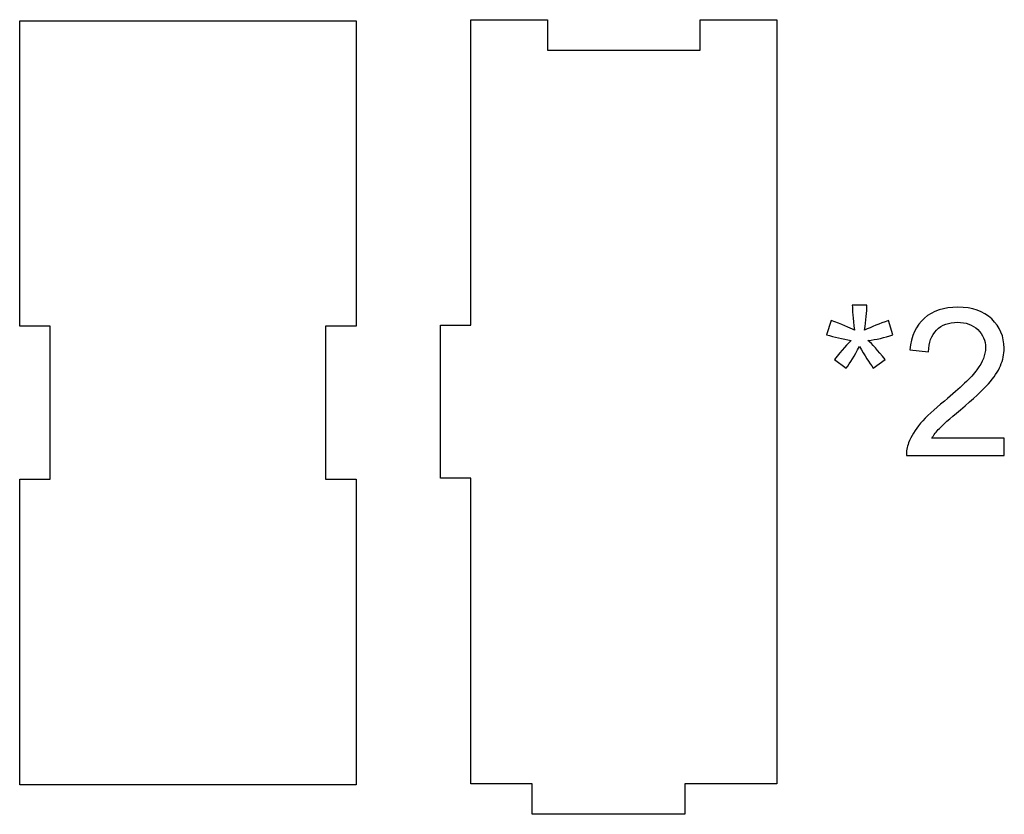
# Model space of a CAD drawing. Header units: millimetres. Extents: x -1146 to 1019, y -763 to 979.
# Tile 76 of 143: x 561 to 624, y -373 to -323. Entities that reach past the tile are written whole.
import ezdxf

# ---------------------------------------------------------------- set-up
doc = ezdxf.new("R2010")
doc.units = ezdxf.units.MM
doc.header["$MEASUREMENT"] = 0
doc.layers.add('Layer 1', color=7, linetype='Continuous')

msp = doc.modelspace()

# ---------------------------------------------------------------- linework, layer by layer
at = {"layer": 'Layer 1', "lineweight": 25}
for points, knots in [([(582.4718, -342.4228), (582.4718, -342.4228), (582.4718, -323.0449), (582.4718, -323.0449), (582.4718, -323.0449), (582.4718, -323.0449), (561.156, -323.0449), (561.156, -323.0449), (561.156, -323.0449), (561.156, -323.0449), (561.156, -342.4228), (561.156, -342.4228), (561.156, -342.4228), (561.156, -342.4228), (563.0938, -342.4228), (563.0938, -342.4228), (563.0938, -342.4228), (563.0938, -342.4228), (563.0938, -352.1118), (563.0938, -352.1118), (563.0938, -352.1118), (563.0938, -352.1118), (561.156, -352.1118), (561.156, -352.1118), (561.156, -352.1118), (561.156, -352.1118), (561.156, -371.4899), (561.156, -371.4899), (561.156, -371.4899), (561.156, -371.4899), (582.4718, -371.4899), (582.4718, -371.4899), (582.4718, -371.4899), (582.4718, -371.4899), (582.4718, -352.1118), (582.4718, -352.1118), (582.4718, -352.1118), (582.4718, -352.1118), (580.534, -352.1118), (580.534, -352.1118), (580.534, -352.1118), (580.534, -352.1118), (580.534, -342.4228), (580.534, -342.4228), (580.534, -342.4228), (580.534, -342.4228), (582.4718, -342.4228), (582.4718, -342.4228)], [0, 0, 0, 0, 0.0769231, 0.0769231, 0.0769231, 0.0769231, 0.1538462, 0.1538462, 0.1538462, 0.1538462, 0.2307692, 0.2307692, 0.2307692, 0.2307692, 0.3076923, 0.3076923, 0.3076923, 0.3076923, 0.3846154, 0.3846154, 0.3846154, 0.3846154, 0.4615385, 0.4615385, 0.4615385, 0.4615385, 0.5384615, 0.5384615, 0.5384615, 0.5384615, 0.6153846, 0.6153846, 0.6153846, 0.6153846, 0.6923077, 0.6923077, 0.6923077, 0.6923077, 0.7692308, 0.7692308, 0.7692308, 0.7692308, 0.8461538, 0.8461538, 0.8461538, 0.8461538, 1, 1, 1, 1]), ([(609.132, -322.9825), (609.132, -322.9825), (604.2875, -322.9825), (604.2875, -322.9825), (604.2875, -322.9825), (604.2875, -322.9825), (604.2875, -324.9203), (604.2875, -324.9203), (604.2875, -324.9203), (604.2875, -324.9203), (594.5985, -324.9203), (594.5985, -324.9203), (594.5985, -324.9203), (594.5985, -324.9203), (594.5985, -322.9825), (594.5985, -322.9825), (594.5985, -322.9825), (594.5985, -322.9825), (589.754, -322.9825), (589.754, -322.9825), (589.754, -322.9825), (589.754, -322.9825), (589.754, -342.3605), (589.754, -342.3605), (589.754, -342.3605), (589.754, -342.3605), (587.8162, -342.3605), (587.8162, -342.3605), (587.8162, -342.3605), (587.8162, -342.3605), (587.8162, -352.0494), (587.8162, -352.0494), (587.8162, -352.0494), (587.8162, -352.0494), (589.754, -352.0494), (589.754, -352.0494), (589.754, -352.0494), (589.754, -352.0494), (589.754, -371.4274), (589.754, -371.4274), (589.754, -371.4274), (589.754, -371.4274), (593.6296, -371.4274), (593.6296, -371.4274), (593.6296, -371.4274), (593.6296, -371.4274), (593.6296, -373.3653), (593.6296, -373.3653), (593.6296, -373.3653), (593.6296, -373.3653), (603.3186, -373.3653), (603.3186, -373.3653), (603.3186, -373.3653), (603.3186, -373.3653), (603.3186, -371.4274), (603.3186, -371.4274), (603.3186, -371.4274), (603.3186, -371.4274), (609.132, -371.4274), (609.132, -371.4274), (609.132, -371.4274), (609.132, -371.4274), (609.132, -322.9825), (609.132, -322.9825)], [0, 0, 0, 0, 0.0588235, 0.0588235, 0.0588235, 0.0588235, 0.1176471, 0.1176471, 0.1176471, 0.1176471, 0.1764706, 0.1764706, 0.1764706, 0.1764706, 0.2352941, 0.2352941, 0.2352941, 0.2352941, 0.2941176, 0.2941176, 0.2941176, 0.2941176, 0.3529412, 0.3529412, 0.3529412, 0.3529412, 0.4117647, 0.4117647, 0.4117647, 0.4117647, 0.4705882, 0.4705882, 0.4705882, 0.4705882, 0.5294118, 0.5294118, 0.5294118, 0.5294118, 0.5882353, 0.5882353, 0.5882353, 0.5882353, 0.6470588, 0.6470588, 0.6470588, 0.6470588, 0.7058824, 0.7058824, 0.7058824, 0.7058824, 0.7647059, 0.7647059, 0.7647059, 0.7647059, 0.8235294, 0.8235294, 0.8235294, 0.8235294, 0.8823529, 0.8823529, 0.8823529, 0.8823529, 1, 1, 1, 1])]:
    msp.add_open_spline(points, degree=3, knots=knots, dxfattribs=at)
at = {"layer": 'Layer 1', "color": 250}
for points, knots in [([(612.2899, -342.9645), (612.2899, -342.9645), (612.5822, -342.0617), (612.5822, -342.0617), (612.5822, -342.0617), (613.2582, -342.2994), (613.7467, -342.5044), (614.0542, -342.6788), (614.0542, -342.6788), (613.9735, -341.9112), (613.9299, -341.3813), (613.9255, -341.0934), (613.9255, -341.0934), (613.9255, -341.0934), (614.8546, -341.0934), (614.8546, -341.0934), (614.8546, -341.0934), (614.8415, -341.5143), (614.7935, -342.0399), (614.7063, -342.6723), (614.7063, -342.6723), (615.1446, -342.452), (615.6462, -342.247), (616.211, -342.0617), (616.211, -342.0617), (616.211, -342.0617), (616.5033, -342.9645), (616.5033, -342.9645), (616.5033, -342.9645), (615.9646, -343.1434), (615.4369, -343.2633), (614.9178, -343.3222), (614.9178, -343.3222), (615.1773, -343.5468), (615.5415, -343.9503), (616.0126, -344.5282), (616.0126, -344.5282), (616.0126, -344.5282), (615.2493, -345.0712), (615.2493, -345.0712), (615.2493, -345.0712), (615.0029, -344.7354), (614.7106, -344.2774), (614.3748, -343.6995), (614.3748, -343.6995), (614.0586, -344.2992), (613.7816, -344.7572), (613.5439, -345.0712), (613.5439, -345.0712), (613.5439, -345.0712), (612.7937, -344.5282), (612.7937, -344.5282), (612.7937, -344.5282), (613.2844, -343.9197), (613.6377, -343.5185), (613.8492, -343.3222), (613.8492, -343.3222), (613.3018, -343.2153), (612.7828, -343.0954), (612.2899, -342.9645)], [0, 0, 0, 0, 0.0625, 0.0625, 0.0625, 0.0625, 0.125, 0.125, 0.125, 0.125, 0.1875, 0.1875, 0.1875, 0.1875, 0.25, 0.25, 0.25, 0.25, 0.3125, 0.3125, 0.3125, 0.3125, 0.375, 0.375, 0.375, 0.375, 0.4375, 0.4375, 0.4375, 0.4375, 0.5, 0.5, 0.5, 0.5, 0.5625, 0.5625, 0.5625, 0.5625, 0.625, 0.625, 0.625, 0.625, 0.6875, 0.6875, 0.6875, 0.6875, 0.75, 0.75, 0.75, 0.75, 0.8125, 0.8125, 0.8125, 0.8125, 0.875, 0.875, 0.875, 0.875, 1, 1, 1, 1]), ([(623.5582, -349.5201), (623.5582, -349.5201), (623.5582, -350.6192), (623.5582, -350.6192), (623.5582, -350.6192), (623.5582, -350.6192), (617.356, -350.6192), (617.356, -350.6192), (617.356, -350.6192), (617.3472, -350.3422), (617.393, -350.0762), (617.4912, -349.8188), (617.4912, -349.8188), (617.6504, -349.3979), (617.9055, -348.9814), (618.2566, -348.5736), (618.2566, -348.5736), (618.6078, -348.1658), (619.1093, -347.6947), (619.7614, -347.1604), (619.7614, -347.1604), (620.7755, -346.3252), (621.4646, -345.6644), (621.8245, -345.1759), (621.8245, -345.1759), (622.1865, -344.6874), (622.3675, -344.225), (622.3675, -343.7889), (622.3675, -343.7889), (622.3675, -343.3331), (622.2039, -342.9493), (621.8768, -342.6352), (621.8768, -342.6352), (621.5497, -342.3234), (621.1222, -342.1664), (620.5967, -342.1664), (620.5967, -342.1664), (620.0405, -342.1664), (619.5957, -342.3321), (619.262, -342.6636), (619.262, -342.6636), (618.9283, -342.9929), (618.7604, -343.4509), (618.756, -344.0375), (618.756, -344.0375), (618.756, -344.0375), (617.5784, -343.9197), (617.5784, -343.9197), (617.5784, -343.9197), (617.6591, -343.0387), (617.9644, -342.367), (618.4922, -341.9047), (618.4922, -341.9047), (619.0221, -341.4423), (619.7309, -341.2112), (620.6228, -341.2112), (620.6228, -341.2112), (621.5213, -341.2112), (622.2344, -341.4598), (622.7578, -341.9592), (622.7578, -341.9592), (623.2834, -342.4586), (623.5451, -343.0779), (623.5451, -343.8151), (623.5451, -343.8151), (623.5451, -344.1902), (623.4688, -344.5587), (623.314, -344.9207), (623.314, -344.9207), (623.1613, -345.2849), (622.9061, -345.6666), (622.5507, -346.0678), (622.5507, -346.0678), (622.193, -346.4669), (621.602, -347.0187), (620.7777, -347.7165), (620.7777, -347.7165), (620.0863, -348.2966), (619.6415, -348.6892), (619.4452, -348.8964), (619.4452, -348.8964), (619.2489, -349.1035), (619.0875, -349.3107), (618.9589, -349.5201), (618.9589, -349.5201), (618.9589, -349.5201), (623.5582, -349.5201), (623.5582, -349.5201)], [0, 0, 0, 0, 0.0434783, 0.0434783, 0.0434783, 0.0434783, 0.0869565, 0.0869565, 0.0869565, 0.0869565, 0.1304348, 0.1304348, 0.1304348, 0.1304348, 0.173913, 0.173913, 0.173913, 0.173913, 0.2173913, 0.2173913, 0.2173913, 0.2173913, 0.2608696, 0.2608696, 0.2608696, 0.2608696, 0.3043478, 0.3043478, 0.3043478, 0.3043478, 0.3478261, 0.3478261, 0.3478261, 0.3478261, 0.3913043, 0.3913043, 0.3913043, 0.3913043, 0.4347826, 0.4347826, 0.4347826, 0.4347826, 0.4782609, 0.4782609, 0.4782609, 0.4782609, 0.5217391, 0.5217391, 0.5217391, 0.5217391, 0.5652174, 0.5652174, 0.5652174, 0.5652174, 0.6086957, 0.6086957, 0.6086957, 0.6086957, 0.6521739, 0.6521739, 0.6521739, 0.6521739, 0.6956522, 0.6956522, 0.6956522, 0.6956522, 0.7391304, 0.7391304, 0.7391304, 0.7391304, 0.7826087, 0.7826087, 0.7826087, 0.7826087, 0.826087, 0.826087, 0.826087, 0.826087, 0.8695652, 0.8695652, 0.8695652, 0.8695652, 0.9130435, 0.9130435, 0.9130435, 0.9130435, 1, 1, 1, 1])]:
    msp.add_open_spline(points, degree=3, knots=knots, dxfattribs=at)

doc.saveas('drawing.dxf')
